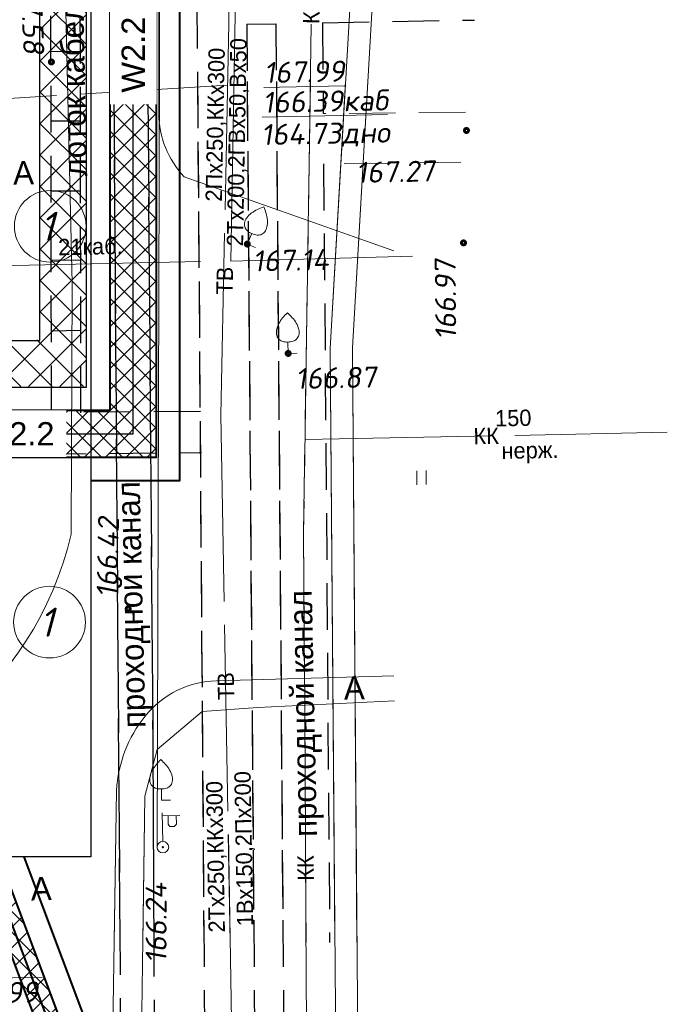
# Model space of a CAD drawing. Header units: millimetres. Extents: x 528565 to 529698, y -48331 to -46821.
# Tile 10 of 53: x 528813 to 528840, y -47355 to -47313. Entities that reach past the tile are written whole.
import ezdxf
from ezdxf.enums import TextEntityAlignment as Align

# ---------------------------------------------------------------- set-up
doc = ezdxf.new("R2010")
doc.units = ezdxf.units.MM
for name, pattern in [('DASHED2', [9.525, 6.35, -3.175]), ('LU023', [3, 2, -1]), ('LU197', [9, 8, -1])]:
    doc.linetypes.add(name, pattern=pattern)
for name, color, linetype, lineweight in [('!ПОС_ограждение', 40, 'DASHED2', 40), ('!ПОС_траншея', 42, 'Continuous', 40), ('02 План', 7, 'Continuous', 25), ('_ПР_КЛ_10', 10, 'ОПС_W2', 30), ('ELEKTROSET_', 6, 'LU1191', 9), ('KANALIZACIA', 1, 'LU197', 13), ('OTMETKI', 7, 'Continuous', 13), ('TEPLOSET_', 94, 'LU197', 13), ('TEXT', 7, 'Continuous', 13), ('TOPOGRAFIA', 7, 'Continuous', 13), ('WODOPROWOD', 150, 'LU197', 13), ('Пожарка', 1, 'Continuous', 40), ('Уличн.ограждение', 172, 'FENCELINE1', 50), ('ЭС', 1, 'Continuous', 60)]:
    doc.layers.add(name, color=color, linetype=linetype, lineweight=lineweight)
doc.layers.add('ГП ОСИ', color=7, linetype='Continuous')
doc.layers.add('Проходные каналы', color=7, linetype='Continuous')
doc.styles.add('ESKD1', font='txt', dxfattribs={"width": 1.2, "oblique": 14.994305})
doc.styles.add('SIMPLEX_K', font='txt')
doc.styles.get("Standard").update_dxf_attribs({"font": 'arial.ttf'})
doc.styles.add('Standard_k', font='simplex.shx', dxfattribs={"oblique": 10})
doc.styles.add('ОПС', font='arial.ttf')
doc.styles.add('тип1', font='txt.shx')
doc.linetypes.add('FENCELINE1', pattern='A,6.35,-2.54,[133,ltypeshp.shx,S=2.54,R=0,X=-2.54,Y=0],-2.54,25.4', length=36.83)
doc.linetypes.add('g5_474_2b', pattern='A,1,-0.25,[33,GUGK_2005.shx,S=1,R=0,X=0,Y=0],-0.25,1', length=2.5)
doc.linetypes.add('LU1191', pattern='A,1,-2,0.29,[131,ltypeshp01.shx,S=1.3,R=180,X=0.923,Y=0.65],0.29,[131,ltypeshp01.shx,S=1.3,R=180,X=1.3,Y=0.65],5,[131,ltypeshp01.shx,S=1.3,R=0,X=-1.3,Y=-0.65],0.58,[131,ltypeshp01.shx,S=1.3,R=0,X=-1.3,Y=-0.65],-2,3', length=14.16)
doc.linetypes.add('LU1193', pattern='A,1,-2,[131,ltypeshp01.shx,S=1.3,R=180,X=1.3,Y=0.65],6,[131,ltypeshp01.shx,S=1.3,R=0,X=-1.3,Y=-0.65],-2,3', length=14)
doc.linetypes.add('ОПС_W2', pattern='A,10,-0.5,["W2",ОПС,S=1,R=0,X=0,Y=-0.5],-2.5', length=13)
doc.linetypes.add('связь', pattern='A,2.5,-1.5,["/",тип1,S=-1,R=0,X=0,Y=0.5],-1.5,2.5', length=8)

# ---------------------------------------------------------------- blocks, each defined once
blk = doc.blocks.new('Pk_blok')
at = {"color": 0, "linetype": 'Continuous', "lineweight": 13, "const_width": 0.25}
blk.add_lwpolyline([(-0.175, 0, 1), (0.175, 0, 1)], format="xyb", close=True, dxfattribs=at)
blk = doc.blocks.new('U3882')
at = {"layer": 'TOPOGRAFIA'}
blk.add_lwpolyline([(0, 0.979), (0, 0), (0.763, 0.002)], dxfattribs=at)
blk.add_open_spline([(0, 3.49), (0.141, 3.351), (0.418, 3.078), (0.765, 2.595), (0.966, 2.078), (0.998, 1.561), (0.774, 1.193), (0.42, 0.99), (0.001, 0.974), (-0.412, 0.987), (-0.76, 1.193), (-1.001, 1.549), (-0.965, 2.079), (-0.765, 2.595), (-0.418, 3.078), (-0.141, 3.351), (0, 3.49)], degree=3, knots=[0, 0, 0, 0, 0.605608, 1.185653, 1.776143, 2.240838, 2.642449, 2.990041, 3.470375, 3.950708, 4.268679, 4.696621, 5.161316, 5.751806, 6.331851, 6.937459, 6.937459, 6.937459, 6.937459], dxfattribs=at)
blk = doc.blocks.new('BSTB_blok')
at = {"color": 0, "linetype": 'Continuous', "lineweight": 13, "const_width": 0.095}
blk.add_lwpolyline([(-0.0525, 0, 1), (0.0525, 0, 1)], format="xyb", close=True, dxfattribs=at)
at = {"color": 0, "linetype": 'Continuous', "lineweight": 13}
blk.add_circle((0, 0), 0.5, dxfattribs=at)
blk = doc.blocks.new('U1101')
for p, q in [((0, 0.45), (0, 2.95)), ((0, 2.7), (1.5, 2.7)), ((0.5, 2.7), (0.5, 1.95)), ((1.2, 1.95), (1.2, 2.7)), ((0.5, 1.95), (0.65, 1.75)), ((0.65, 1.75), (1, 1.75)), ((1, 1.75), (1.2, 1.95))]:
    blk.add_line(p, q)
blk = doc.blocks.new('U401t')
at = {"layer": 'TOPOGRAFIA'}
for p, q in [((-0.4, 0), (-0.4, 1.2)), ((0.4, 0), (0.4, 1.2))]:
    blk.add_line(p, q, dxfattribs=at)
blk = doc.blocks.new('OSI_ZDAN')
at = {"layer": '_ПР_КЛ_10', "color": 0, "linetype": 'Continuous', "lineweight": 0}
blk.add_circle((0, 0), 3.2, dxfattribs=at)
at = {"layer": '_ПР_КЛ_10', "color": 0, "linetype": 'Continuous', "lineweight": 0, "style": 'ESKD1', "oblique": 14.99431, "width": 1.2}
blk.add_attdef('NAME', text='', height=2.6, dxfattribs=at).set_placement((-0.3, 0), align=Align.MIDDLE_CENTER)
blk = doc.blocks.new('A$C7B8D562C')
at = {"layer": 'ELEKTROSET_', "linetype": 'LU1193'}
blk.add_line((49.827, 29.403), (62.797, 29.669), dxfattribs=at)
at = {"layer": 'ELEKTROSET_', "flags": 128}
for points in [[(65.745, 166.427), (65.698, 140.753), (65.19, 91.475), (64.094, 29.688), (71.889, 29.902)], [(68.559, 0.442), (68.36, 25.937), (70.856, 69.126), (70.729, 92.776), (69.746, 154.045)], [(69.508, 0.442), (69.309, 25.972), (71.805, 69.16), (71.678, 92.81), (70.695, 154.08)], [(68.623, -7.694), (68.36, 25.937), (69.022, 37.402)], [(69.572, -7.694), (69.309, 25.972), (69.97, 37.402)]]:
    blk.add_lwpolyline(points, dxfattribs=at)
blk.add_lwpolyline([(8.017, 7.127), (42.803, 6.855, 0.359703), (57.245, 17.965), (57.288, 28.745), (56.536, 61.276), (56.686, 111.972), (56.584, 152.796), (56.3, 156.155), (73.839, 156.515)], format="xyb", dxfattribs=at)
at = {"layer": 'ELEKTROSET_', "linetype": 'LU1193', "flags": 128}
blk.add_lwpolyline([(60.932, 4.531), (61.051, 42.837), (76.409, 48.341)], dxfattribs=at)
at = {"layer": 'KANALIZACIA', "flags": 128}
for points in [[(68.58, 147.857), (68.404, 104.992), (67.886, 62.784), (67.22, 18.04), (67.324, 0.442)], [(67.508, 37.402), (67.22, 18.04), (67.37, -7.422)], [(67.279, 22.031), (82.816, 22.341)]]:
    blk.add_lwpolyline(points, dxfattribs=at)
at = {"layer": 'TEPLOSET_', "flags": 128}
blk.add_lwpolyline([(15.785, 31.307), (15.694, 34.305), (63.954, 37.244)], dxfattribs=at)
at = {"layer": 'TOPOGRAFIA', "linetype": 'LU023'}
for p, q in [((74.166, 36.087), (68.061, 36.019)), ((73.961, 33.934), (68.078, 33.869))]:
    blk.add_line(p, q, dxfattribs=at)
at = {"layer": 'TOPOGRAFIA'}
for points in [[(61.024, 49.252), (61.012, 36.037, 0.192971), (62.102, 33.309), (71.083, 30.136)], [(71.092, 11.885), (63.48, 11.675, 0.21958), (60.425, 10.163, 0.156918), (59.193, 6.96), (59.017, -4.143), (58.974, -7.694)], [(71.092, 11.885), (63.48, 11.675, 0.21958), (60.425, 10.163, 0.156918), (59.193, 6.96), (59.089, 0.442)]]:
    blk.add_lwpolyline(points, format="xyb", dxfattribs=at)
for points in [[(60.207, -7.694), (60.403, 6.731), (60.945, 8.725), (62.869, 10.354), (65.254, 10.536), (71.113, 10.813)], [(60.318, 0.442), (60.403, 6.731), (60.945, 8.725), (62.869, 10.354), (65.254, 10.536), (71.113, 10.813)]]:
    blk.add_lwpolyline(points, dxfattribs=at)
at = {"layer": 'WODOPROWOD'}
for p, q in [((64.923, 91.877), (64.006, 39.888)), ((64.006, 39.888), (63.675, 23.073))]:
    blk.add_line(p, q, dxfattribs=at)
at = {"layer": 'WODOPROWOD', "flags": 128}
for points in [[(63.675, 23.073), (64.072, 0.442)], [(63.675, 23.073), (64.215, -7.694)]]:
    blk.add_lwpolyline(points, dxfattribs=at)
at = {"layer": 'Проходные каналы', "linetype": 'LU023'}
for p, q in [((62.644, 40.815), (62.943, 0.442)), ((64.779, 39.856), (66.03, 39.88)), ((64.779, 39.856), (65.085, 0.442)), ((66.03, 39.88), (66.335, 0.442)), ((68.031, 39.917), (74.544, 40.039)), ((68.031, 39.917), (68.061, 36.019)), ((62.669, 37.402), (62.997, -6.846)), ((64.798, 37.402), (65.142, -6.807)), ((66.05, 37.402), (66.391, -6.782)), ((68.078, 33.869), (68.336, 0.442))]:
    blk.add_line(p, q, dxfattribs=at)
at = {"layer": 'Проходные каналы', "linetype": 'LU023', "flags": 128}
for points in [[(59.355, 0.442), (59.155, 28.238), (59.04, 45.183), (58.891, 67.426), (58.879, 83.173), (58.891, 97.739), (58.919, 105.614), (58.945, 131.654), (59.029, 146.873)], [(60.809, 0.442), (60.763, 9.204), (60.653, 23.684), (60.517, 41.487), (60.58, 46.838), (60.951, 58.948), (61.2, 70.909), (61.341, 89.209), (61.553, 113.565), (61.718, 138.541), (61.772, 146.857)], [(56.404, 23.211), (56.384, 38.925), (56.245, 57.198), (56.238, 90.714), (56.275, 121.457), (56.309, 134.722)], [(57.668, 23.174), (57.647, 38.888), (57.509, 57.161), (57.502, 90.677), (57.538, 121.42), (57.573, 134.685)], [(56.381, 38.693), (57.648, 38.701)], [(59.408, -6.943), (59.155, 28.238), (59.093, 37.402)], [(60.848, -7.022), (60.763, 9.204), (60.653, 23.684), (60.548, 37.402)], [(56.395, 35.709), (57.652, 35.717)], [(56.381, 32.704), (57.655, 32.712)], [(56.401, 29.731), (57.659, 29.739)], [(56.407, 26.704), (57.663, 26.723)], [(62.793, 23.233), (49.899, 23.167)], [(49.901, 21.362), (62.836, 21.473)]]:
    blk.add_lwpolyline(points, dxfattribs=at)
at = {"layer": 'OTMETKI', "linetype": 'Continuous', "xscale": 0.50000486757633, "yscale": 0.50000486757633, "zscale": 0.50000486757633, "rotation": 1.173488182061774}
for p in [(56.403, 38.237), (74.202, 35.297), (64.805, 30.422), (74.077, 30.472), (66.558, 25.728), (59.698, 14.765)]:
    blk.add_blockref('Pk_blok', p, dxfattribs=at)
at = {"layer": 'TOPOGRAFIA'}
for name, p, xscale, yscale, zscale, rotation in [('U3882', (64.804, 30.423), 0.5000048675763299, 0.5000048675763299, 0.5000048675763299, 336.1241270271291), ('U3882', (66.558, 25.728), 0.50000486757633, 0.50000486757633, 0.50000486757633, 1.173488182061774), ('U401t', (72.281, 20.095), 0.50000486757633, 0.50000486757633, 0.50000486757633, 1.173488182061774), ('U3882', (61.128, 6.547), 0.50000486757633, 0.50000486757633, 0.50000486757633, 1.173488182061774), ('U3882', (61.128, 6.547), 0.50000486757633, 0.50000486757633, 0.50000486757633, 1.173488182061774), ('U1101', (61.182, 4.536), 0.50000486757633, 0.50000486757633, 0.50000486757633, 1.173488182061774), ('U1101', (61.182, 4.536), 0.50000486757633, 0.50000486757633, 0.50000486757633, 1.173488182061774)]:
    blk.add_blockref(name, p, dxfattribs=dict(at, xscale=xscale, yscale=yscale, zscale=zscale, rotation=rotation))
at = {"layer": 'TOPOGRAFIA', "linetype": 'Continuous', "xscale": 0.50000486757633, "yscale": 0.50000486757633, "zscale": 0.50000486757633, "rotation": 1.173488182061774}
blk.add_blockref('BSTB_blok', (61.182, 4.536), dxfattribs=at)
blk.add_blockref('BSTB_blok', (61.182, 4.536), dxfattribs=at)
at = {"layer": 'ГП ОСИ', "color": 5, "linetype": 'ByBlock', "lineweight": 30, "xscale": 0.4807692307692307, "yscale": 0.4807692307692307, "zscale": 0.4807692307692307}
for p in [(56.353, 31.183), (56.323, 14.193)]:
    blk.add_blockref('OSI_ZDAN', p, dxfattribs=at).add_auto_attribs({'NAME': '1'})
at = {"layer": 'ELEKTROSET_', "style": 'Standard_k', "oblique": 10}
blk.add_text('%%u166.39каб', height=0.90001, rotation=1.1735, dxfattribs=at).set_placement((65.458, 36.95), align=Align.TOP_LEFT)
at = {"layer": 'ELEKTROSET_', "linetype": 'Continuous', "lineweight": 13, "style": 'SIMPLEX_K'}
blk.add_text('21каб.', height=0.7, rotation=1.1735, dxfattribs=at).set_placement((56.7, 29.94))
at = {"layer": 'KANALIZACIA', "linetype": 'Continuous', "lineweight": 13, "style": 'SIMPLEX_K'}
for rotation, p in [(89.1466, (67.553, 40.412)), (1.1442, (75.047, 22.186)), (90.3383, (67.305, 3.639)), (90.3383, (67.305, 3.639))]:
    blk.add_text('КК', height=0.7, rotation=rotation, dxfattribs=at).set_placement(p, align=Align.MIDDLE)
for s, p in [('150', (75.435, 22.59)), ('нерж.', (75.71, 21.198))]:
    blk.add_text(s, height=0.7, rotation=1.1442, dxfattribs=at).set_placement(p)
at = {"layer": 'OTMETKI', "style": 'Standard_k', "oblique": 10}
for s, rotation, p in [('167.58', 272.3556, (55.961, 42.073)), ('%%u167.99', 1.1735, (65.517, 38.229)), ('167.27', 1.1735, (69.458, 33.944)), ('167.14', 1.1735, (65.029, 30.144)), ('166.97', 90.5144, (72.87, 26.301)), ('166.87', 1.1735, (66.862, 25.096)), ('166.42', 88.8541, (58.335, 15.256)), ('166.24', 89.9271, (60.442, -0.445)), ('%%o165.99', 1.1735, (52.35, -1.299))]:
    blk.add_text(s, height=0.9, rotation=rotation, dxfattribs=at).set_placement(p, align=Align.TOP_LEFT)
at = {"layer": 'TEXT', "style": 'SIMPLEX_K'}
for s, height, rotation, p in [('А', 1, 1.1735, (54.77, 32.972)), ('проходной канал', 1.00001, 91.3969, (60.442, 9.659)), ('А', 1, 1.1735, (68.954, 10.866)), ('А', 1, 1.1735, (55.532, 2.244)), ('А', 1, 1.1735, (55.532, 2.244))]:
    blk.add_text(s, height=height, rotation=rotation, dxfattribs=at).set_placement(p)
at = {"layer": 'WODOPROWOD', "linetype": 'Continuous', "lineweight": 13, "style": 'SIMPLEX_K'}
for s, rotation, p in [('2Тх200,2ГВх50,Вх50', 88.9894, (64.622, 30.321)), ('2Пх250,ККх300', 88.8724, (63.711, 32.237)), ('1Вх150,2Пх200', 91.0062, (65.061, 1.147)), ('1Вх150,2Пх200', 91.0062, (65.061, 1.147)), ('2Тх250,ККх300', 91.0062, (63.846, 0.879)), ('2Тх250,ККх300', 91.0062, (63.846, 0.879))]:
    blk.add_text(s, height=0.70001, rotation=rotation, dxfattribs=at).set_placement(p)
at = {"layer": 'WODOPROWOD', "style": 'Standard_k', "oblique": 10}
blk.add_text('164.73дно', height=0.9, rotation=1.1735, dxfattribs=at).set_placement((65.393, 35.565), align=Align.TOP_LEFT)
at = {"layer": 'WODOPROWOD', "linetype": 'Continuous', "lineweight": 13, "style": 'SIMPLEX_K'}
for rotation, p in [(88.8724, (63.834, 28.854)), (91.0062, (63.886, 11.447))]:
    blk.add_text('ТВ', height=0.7, rotation=rotation, dxfattribs=at).set_placement(p, align=Align.MIDDLE)
at = {"layer": 'Проходные каналы', "style": 'SIMPLEX_K'}
for s, p in [('лоток кабельный', (57.931, 33.332)), ('проходной канал', (67.795, 4.986))]:
    blk.add_text(s, height=1.00001, rotation=91.235, dxfattribs=at).set_placement(p)
blk = doc.blocks.new('*U143')
at = {"lineweight": 30}
h = blk.add_hatch(dxfattribs=at)
h.set_pattern_fill('ANSI31', color=6, scale=5, angle=645.1738, style=0)
h.set_pattern_definition([(330.174, (-0.1309, 0.48257), (0.310856, 0.542211), [])])
h.paths.add_polyline_path([(0.092, -0.338), (-19.211, -5.573), (-19.394, -4.897), (-0.092, 0.338)])
at = {"color": 6, "lineweight": 30}
for p, q in [((-0.092, 0.338), (-19.394, -4.897)), ((0.092, -0.338), (-0.092, 0.338)), ((0.092, -0.338), (-19.211, -5.573)), ((-19.211, -5.573), (-19.394, -4.897))]:
    blk.add_line(p, q, dxfattribs=at)
blk = doc.blocks.new('A$C3b05a69d')
at = {"layer": 'Пожарка', "linetype": 'связь'}
for p, q in [((68.209, -4.592), (74.911, -4.592)), ((74.911, -4.592), (75.836, -6.336))]:
    blk.add_line(p, q, dxfattribs=at)
for points in [[(12.159, 25.603), (12.202, 23.603), (57.817, 8.263)], [(57.817, 8.263), (57.817, -4.592), (68.209, -4.592), (68.206, -2.579)], [(75.836, -6.336), (91.543, -48.21)]]:
    blk.add_lwpolyline(points, dxfattribs=at)
at = {"layer": 'ЭС', "color": 5, "xscale": 1.999999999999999, "yscale": 1.999999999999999, "zscale": 1.999999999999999, "rotation": 146.238589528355}
blk.add_blockref('*U143', (20.778, 20.719), dxfattribs=at)

msp = doc.modelspace()

# ---------------------------------------------------------------- hatches: boundary and pattern name
at = {"layer": '!ПОС_траншея', "lineweight": 0}
h = msp.add_hatch(dxfattribs=at)
h.set_pattern_fill('ANSI37', color=256, scale=0.2)
edge = h.paths.add_edge_path()
edge.add_line((528807.572, -47331.703), (528818.581, -47331.703))
edge.add_line((528818.581, -47331.703), (528818.581, -47207.728))
edge.add_line((528818.581, -47207.728), (528816.581, -47207.727))
edge.add_line((528816.581, -47207.727), (528816.581, -47329.703))
edge.add_line((528816.581, -47329.703), (528807.572, -47329.703))
edge.add_line((528807.572, -47331.703), (528807.573, -47329.703))
at = {"layer": '!ПОС_траншея', "lineweight": 0, "true_color": 0xcd2027}
h = msp.add_hatch(dxfattribs=at)
h.set_pattern_fill('ANSI37', color=242, scale=0.2)
edge = h.paths.add_edge_path()
edge.add_line((528818.581, -47209.23), (528818.581, -47208.226))
edge.add_line((528818.581, -47208.226), (528831.5, -47208.226))
edge.add_line((528818.581, -47209.23), (528831.499, -47209.246))
edge.add_line((528831.5, -47208.226), (528831.499, -47209.246))
edge = h.paths.add_edge_path()
edge.add_line((528775.247, -47323.039), (528776.247, -47323.039))
edge.add_line((528775.247, -47323.028), (528775.247, -47324.388))
edge.add_line((528775.247, -47324.388), (528797.271, -47331.787))
edge.add_line((528797.271, -47331.787), (528797.271, -47330.732))
edge.add_line((528797.271, -47330.732), (528776.247, -47323.669))
edge.add_line((528776.247, -47323.669), (528776.247, -47323.028))
h.paths.add_polyline_path([(528807.255, -47339.538), (528808.191, -47339.187), (528815.908, -47359.759), (528814.971, -47360.11)])
h = msp.add_hatch()
h.set_pattern_fill('ANSI37', color=6, scale=0.3)
h.set_pattern_definition([(45, (-0.0129, 0.0273), (-0.673519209, 0.673519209), []), (135, (-0.0129, 0.0273), (-0.673519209, -0.673519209), [])])
h.paths.add_polyline_path([(528808.506, -47328.675), (528808.506, -47326.675), (528813.568, -47326.675), (528813.568, -47204.698), (528828.867, -47204.707), (528828.866, -47206.707), (528815.568, -47206.699), (528815.568, -47328.675)])

# ---------------------------------------------------------------- linework, layer by layer
at = {"layer": '!ПОС_ограждение', "linetype": 'FENCELINE1', "ltscale": 0.1, "flags": 128}
for points in [[(528815.765, -47332.703), (528819.581, -47332.703), (528819.581, -47210.231), (528831.498, -47210.246)], [(528812.888, -47348.862), (528816.971, -47359.748), (528811.904, -47361.409), (528807.009, -47348.862)]]:
    msp.add_lwpolyline(points, dxfattribs=at)
at = {"layer": '!ПОС_траншея'}
msp.add_lwpolyline([(528807.572, -47331.703), (528818.581, -47331.703), (528818.581, -47207.728), (528816.581, -47207.727), (528816.581, -47329.703), (528807.572, -47329.703)], dxfattribs=at)
at = {"layer": '!ПОС_траншея', "color": 242, "true_color": 0xcd2027}
for points in [[(528807.255, -47339.538), (528814.971, -47360.11)], [(528808.191, -47339.187), (528815.908, -47359.759)]]:
    msp.add_lwpolyline(points, dxfattribs=at)
at = {"color": 6, "lineweight": 30}
for points in [[(528808.519, -47326.703), (528813.581, -47326.703), (528813.581, -47204.725), (528828.88, -47204.735)], [(528808.519, -47328.703), (528815.581, -47328.703), (528815.581, -47206.726), (528828.879, -47206.735)]]:
    msp.add_lwpolyline(points, dxfattribs=at)
at = {"layer": '_ПР_КЛ_10', "linetype": 'ByBlock'}
msp.add_lwpolyline([(528807.572, -47330.703), (528817.581, -47330.703), (528817.581, -47208.728), (528831.5, -47208.736)], dxfattribs=at)

# ---------------------------------------------------------------- block references
at = {"layer": '02 План'}
msp.add_blockref('A$C7B8D562C', (528757.669, -47352.981), dxfattribs=at)

# ---------------------------------------------------------------- next in the draw order: texts
at = {"lineweight": 0, "insert": (528817.581, -47314.431), "char_height": 1, "attachment_point": 5, "rotation": 90, "bg_fill": 3, "box_fill_scale": 1.5, "bg_fill_color": 256, "bg_fill_transparency": 0}
msp.add_mtext('{\\C1;W2.2}', dxfattribs=at)
at = {"lineweight": 0, "insert": (528812.577, -47330.703), "char_height": 1, "attachment_point": 5, "bg_fill": 3, "box_fill_scale": 1.5, "bg_fill_color": 256, "bg_fill_transparency": 0}
msp.add_mtext('{\\C1;W2.2}', dxfattribs=at)

# ---------------------------------------------------------------- next in the draw order: linework, layer by layer
at = {"layer": 'Уличн.ограждение', "color": 172, "linetype": 'g5_474_2b', "lineweight": 30, "true_color": 0x0000c2}
msp.add_lwpolyline([(528777.77, -47310.139), (528815.765, -47310.139), (528815.765, -47348.862), (528790.988, -47348.862)], dxfattribs=at)

# ---------------------------------------------------------------- next in the draw order: block references
at = {"color": 1, "xscale": 0.5, "yscale": 0.5, "zscale": 0.5}
msp.add_blockref('A$C3b05a69d', (528769.668, -47335.83), dxfattribs=at)

doc.saveas('drawing.dxf')
